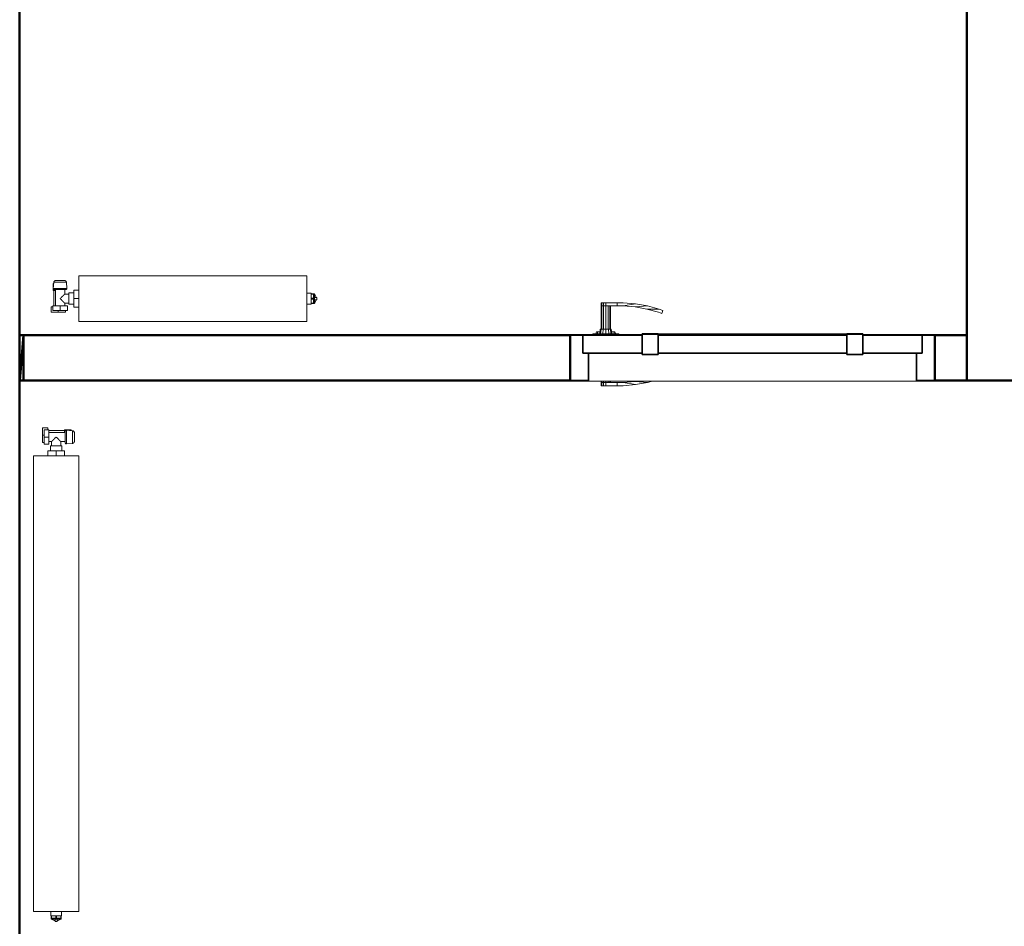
# Model space of a CAD drawing. Header units: millimetres. Extents: x 106 to 24511, y 2709 to 39091.
# Tile 37 of 87: x 17471 to 19631, y 33870 to 35860. Entities that reach past the tile are written whole.
import ezdxf

# ---------------------------------------------------------------- set-up
doc = ezdxf.new("R2010")
doc.units = ezdxf.units.MM
doc.linetypes.add('ADSK_Скрыто', pattern=[300, 150, -150])
doc.linetypes.add('ADSK_Штриховая_ш3 п1_5', pattern=[225, 150, -75])
for name, color, linetype, lineweight in [('A-AREA-____-OTLN', 32, 'ADSK_Штриховая_ш3 п1_5', 50), ('A-DETL-____-HDLN', 90, 'ADSK_Скрыто', 9), ('A-DOOR-____-MCUT', 31, 'Continuous', 35), ('A-DOOR-____-OTLN', 31, 'Continuous', 20), ('A-GENM-____-MCUT', 13, 'Continuous', 50), ('A-GENM-____-OTLN', 13, 'Continuous', 20), ('A-WALL-____-MCUT', 113, 'Continuous', 50), ('A-WALL-____-OTLN', 113, 'Continuous', 20), ('M-EQPM-____-OTLN', 50, 'Continuous', 20)]:
    doc.layers.add(name, color=color, linetype=linetype, lineweight=lineweight)

# ---------------------------------------------------------------- blocks, each defined once
blk = doc.blocks.new('Прямая форма - V line-612541-В_Этаж 03_Вентиляция')
at = {"layer": 'A-WALL-____-MCUT', "color": 9}
blk.add_line((400, 0), (7702.2, 0), dxfattribs=at)
blk = doc.blocks.new('Прямая форма - SW - 019-612542-В_Этаж 03_Вентиляция')
blk.add_blockref('Прямая форма - V line-612541-В_Этаж 03_Вентиляция', (0, 0))
blk = doc.blocks.new('Прямая форма - V line-612839-В_Этаж 03_Вентиляция')
at = {"layer": 'A-WALL-____-MCUT', "color": 9}
for p, q in [((170.3, 0), (100, 0)), ((100, 0), (100, -100)), ((170.3, -100), (170.3, 0)), ((2170, 0), (970.3, 0)), ((970.3, 0), (970.3, -100)), ((2170, -100), (2170, 0)), ((100, -100), (170.3, -100)), ((970.3, -100), (2170, -100))]:
    blk.add_line(p, q, dxfattribs=at)
blk = doc.blocks.new('Прямая форма - SW - 017-612840-В_Этаж 03_Вентиляция')
blk.add_blockref('Прямая форма - V line-612839-В_Этаж 03_Вентиляция', (0, 0))
blk = doc.blocks.new('Family - კარ1-612842-В_Этаж 03_Вентиляция')
at = {"layer": 'A-GENM-____-MCUT', "lineweight": 9}
for p, q in [((400, 1), (-400, 1)), ((-400, 1), (-400, -101)), ((400, -101), (400, 1)), ((-400, -101), (400, -101))]:
    blk.add_line(p, q, dxfattribs=at)
blk = doc.blocks.new('Прямая форма - V line-608997-В_Этаж 03_Вентиляция')
at = {"layer": 'A-DOOR-____-MCUT', "color": 53}
for p, q in [((-372, 0), (-400, 0)), ((-400, 0), (-400, -100)), ((-372, -40), (-372, 0)), ((-242, 0), (-372, 0)), ((-372, 0), (-372, -40)), ((-207, 2.5), (-242, 2.5)), ((-242, 2.5), (-242, -42.5)), ((-242, -40), (-242, 0)), ((-207, -42.5), (-207, 2.5)), ((207, 0), (-207, 0)), ((-207, 0), (-207, -40)), ((242, 2.5), (207, 2.5)), ((207, 2.5), (207, -42.5)), ((207, -40), (207, 0)), ((242, -42.5), (242, 2.5)), ((372, 0), (242, 0)), ((242, 0), (242, -40)), ((372, -40), (372, 0)), ((400, 0), (372, 0)), ((372, 0), (372, -40)), ((400, -100), (400, 0)), ((-360, -40), (-372, -40)), ((-372, -40), (-242, -40)), ((-360, -100), (-360, -40)), ((-242, -42.5), (-207, -42.5)), ((-207, -40), (207, -40)), ((207, -42.5), (242, -42.5)), ((242, -40), (372, -40)), ((372, -40), (360, -40)), ((360, -40), (360, -100)), ((-400, -100), (-360, -100)), ((360, -100), (400, -100))]:
    blk.add_line(p, q, dxfattribs=at)
at = {"layer": 'A-DOOR-____-OTLN', "color": 253}
for p, q in [((-332, 71), (-330.7, 71)), ((-332, 71), (-332, 64)), ((-330.7, 71), (-327, 71)), ((-330.7, 71), (-330.7, 64)), ((-327, 71), (-322, 71)), ((-327, 71), (-327, 64)), ((-322, 71), (-297, 71)), ((-322, 71), (-322, 64)), ((-297, 71), (-297, 64)), ((-283.6, 71), (-297, 71)), ((-297, 71), (-297, 64)), ((-283.9, 64), (-256.9, 68.7)), ((-256.9, 68.7), (-283.6, 71)), ((-230.5, 64), (-256.9, 68.7)), ((-332, 64), (-330.7, 64)), ((-332, 64), (-332, 13)), ((-330.7, 64), (-332, 64)), ((-330.7, 64), (-327, 64)), ((-330.7, 64), (-330.7, 13)), ((-327, 64), (-330.7, 64)), ((-327, 64), (-322, 64)), ((-327, 64), (-327, 13)), ((-322, 64), (-327, 64)), ((-322, 64), (-322, 13)), ((-297, 64), (-322, 64)), ((-317, 13), (-317, 64)), ((-313.3, 13), (-313.3, 64)), ((-312, 64), (-312, 13)), ((-297, 64), (-283.9, 64)), ((-257.8, 61.7), (-283.9, 64)), ((-257.8, 61.7), (-230.5, 64)), ((-232, 57.2), (-257.8, 61.7)), ((-206.7, 50.4), (-232, 57.2)), ((-204.6, 57.1), (-232, 57.2)), ((-230.5, 64), (-204.6, 57.1)), ((-198.8, 47.5), (-206.7, 50.4)), ((-204.6, 57.1), (-196.5, 54.1)), ((-196.5, 54.1), (-198.8, 47.5)), ((-293.5, 3), (-350.5, 3)), ((-350.5, 3), (-350.5, 1)), ((-344, 3), (-342, 7)), ((-342, 7), (-339.3, 7)), ((-341.1, 3), (-339.3, 7)), ((-339.3, 7), (-334.6, 7)), ((-335, 3), (-334, 13)), ((-334, 13), (-332.4, 13)), ((-333.3, 3), (-332.4, 13)), ((-332.4, 13), (-328, 13)), ((-328.5, 3), (-328, 13)), ((-328, 13), (-322, 13)), ((-322, 13), (-316, 13)), ((-322, 3), (-322, 13)), ((-316, 13), (-311.6, 13)), ((-315.5, 3), (-316, 13)), ((-311.6, 13), (-310, 13)), ((-311.6, 13), (-310.7, 3)), ((-310, 13), (-309, 3)), ((-309.4, 7), (-304.7, 7)), ((-304.7, 7), (-302, 7)), ((-304.7, 7), (-302.9, 3)), ((-302, 7), (-300, 3)), ((-293.5, 1), (-293.5, 3)), ((-207, 2.5), (-203.6, 2.5)), ((-203.6, 2.5), (-200.3, 2.5)), ((-203.6, 2.5), (-203.6, 1)), ((-200.3, 2.5), (-197, 2.5)), ((-200.3, 2.5), (-200.3, 1)), ((-197, 2.5), (-193.9, 2.5)), ((-197, 2.5), (-197, 1)), ((-193.9, 2.5), (-190.9, 2.5)), ((-193.9, 2.5), (-193.9, 1)), ((-190.9, 2.5), (-188, 2.5)), ((-190.9, 2.5), (-190.9, 1)), ((-188, 2.5), (-185.3, 2.5)), ((-188, 2.5), (-188, 1)), ((-185.3, 2.5), (-182.7, 2.5)), ((-185.3, 2.5), (-185.3, 1)), ((-182.7, 2.5), (-180.3, 2.5)), ((-182.7, 2.5), (-182.7, 1)), ((-180.3, 2.5), (-177.9, 2.5)), ((-180.3, 2.5), (-180.3, 1)), ((-177.9, 2.5), (-175.8, 2.5)), ((-177.9, 2.5), (-177.9, 1)), ((-175.8, 2.5), (-173.8, 2.5)), ((-175.8, 2.5), (-175.8, 1)), ((-173.8, 2.5), (-172, 2.5)), ((-173.8, 2.5), (-173.8, 1)), ((-172, 2.5), (0, 2.5)), ((-172, 2.5), (-172, 1)), ((0, 2.5), (172, 2.5)), ((172, 2.5), (173.8, 2.5)), ((172, 2.5), (172, 1)), ((173.8, 2.5), (175.8, 2.5)), ((173.8, 2.5), (173.8, 1)), ((175.8, 2.5), (177.9, 2.5)), ((175.8, 2.5), (175.8, 1)), ((177.9, 2.5), (180.3, 2.5)), ((177.9, 2.5), (177.9, 1)), ((180.3, 2.5), (182.7, 2.5)), ((180.3, 2.5), (180.3, 1)), ((182.7, 2.5), (185.3, 2.5)), ((182.7, 2.5), (182.7, 1)), ((185.3, 2.5), (188, 2.5)), ((185.3, 2.5), (185.3, 1)), ((188, 2.5), (190.9, 2.5)), ((188, 2.5), (188, 1)), ((190.9, 2.5), (193.9, 2.5)), ((190.9, 2.5), (190.9, 1)), ((193.9, 2.5), (197, 2.5)), ((193.9, 2.5), (193.9, 1)), ((197, 2.5), (200.3, 2.5)), ((197, 2.5), (197, 1)), ((200.3, 2.5), (203.6, 2.5)), ((200.3, 2.5), (200.3, 1)), ((203.6, 2.5), (207, 2.5)), ((203.6, 2.5), (203.6, 1)), ((-332, -101), (-332, -104)), ((-330.7, -104), (-332, -104)), ((-332, -104), (-330.7, -104)), ((-332, -104), (-332, -111)), ((-330.7, -101), (-330.7, -104)), ((-327, -104), (-330.7, -104)), ((-330.7, -104), (-327, -104)), ((-330.7, -104), (-330.7, -111)), ((-327, -101), (-327, -104)), ((-327, -104), (-322, -104)), ((-327, -104), (-322, -104)), ((-327, -104), (-327, -111)), ((-322, -101), (-322, -104)), ((-322, -104), (-297, -104)), ((-322, -104), (-322, -111)), ((-317, -104), (-317, -101)), ((-313.3, -104), (-313.3, -101)), ((-312, -101), (-312, -104)), ((-283.9, -104), (-297, -104)), ((-297, -104), (-297, -111)), ((-297, -104), (-297, -111)), ((-257.8, -101.7), (-283.9, -104)), ((-256.9, -108.7), (-283.9, -104)), ((-257.8, -101.7), (-253.7, -101)), ((-230.5, -104), (-257.8, -101.7)), ((-230.5, -104), (-256.9, -108.7)), ((-219.3, -101), (-230.5, -104)), ((-330.7, -111), (-332, -111)), ((-327, -111), (-330.7, -111)), ((-322, -111), (-327, -111)), ((-297, -111), (-322, -111)), ((-297, -111), (-283.6, -111)), ((-283.6, -111), (-256.9, -108.7))]:
    blk.add_line(p, q, dxfattribs=at)
blk = doc.blocks.new('Прямая форма - კარ1-613077-В_Этаж 03_Вентиляция')
blk.add_blockref('Прямая форма - V line-608997-В_Этаж 03_Вентиляция', (400, 100))
blk = doc.blocks.new('Прямая форма - V line-613095-В_Этаж 03_Вентиляция')
at = {"layer": 'A-WALL-____-MCUT', "color": 9}
for p, q in [((2840, -100), (2840, 0)), ((0, -100), (2840, -100))]:
    blk.add_line(p, q, dxfattribs=at)
blk = doc.blocks.new('Прямая форма - SW - 016-613096-В_Этаж 03_Вентиляция')
blk.add_blockref('Прямая форма - V line-613095-В_Этаж 03_Вентиляция', (0, 0))
blk = doc.blocks.new('V line_ifc_RVT-1-В_Этаж 03_Вентиляция')
at = {"layer": 'A-DOOR-____-OTLN', "color": 253, "lineweight": 20}
blk.add_blockref('Прямая форма - კარ1-613077-В_Этаж 03_Вентиляция', (35271, 35067.6), dxfattribs=at)
at = {"layer": 'A-GENM-____-OTLN', "color": 253, "lineweight": 20, "rotation": 180}
blk.add_blockref('Family - კარ1-612842-В_Этаж 03_Вентиляция', (35671, 35067.6), dxfattribs=at)
at = {"layer": 'A-WALL-____-OTLN', "color": 253, "lineweight": 20}
for name, p, rotation in [('Прямая форма - SW - 016-613096-В_Этаж 03_Вентиляция', (36241.4, 37907.6), 270), ('Прямая форма - SW - 019-612542-В_Этаж 03_Вентиляция', (34063.2, 30037.6), 90), ('Прямая форма - SW - 017-612840-В_Этаж 03_Вентиляция', (36241.4, 35067.6), 180)]:
    blk.add_blockref(name, p, dxfattribs=dict(at, rotation=rotation))
blk = doc.blocks.new('ADSK_Радиатор универсальный_Боковое подключение_Клапаны - Радиатор 600х1000-V12-В_Этаж 03_Вентиляция')
at = {"layer": 'A-DETL-____-HDLN', "flags": 128}
for points in [[(-553.8, 0), (-553.9, 0), (-553.9, 0), (-554, 0), (-554, 0), (-554, 0)], [(-554, 0), (-554, 0), (-554, 0), (-553.9, 0), (-553.8, 0), (-553.7, 0)], [(-550, 20), (-550, 20), (-550, 20), (-549.9, 20), (-549.9, 20), (-549.8, 20), (-549.7, 20)], [(-549.7, 20), (-549.8, 20), (-549.9, 20), (-549.9, 20), (-550, 20), (-550, 20), (-550, 20), (-550, 20)], [(-532, 20), (-532, 20), (-532, 20), (-532.1, 20), (-532.1, 20), (-532.2, 20), (-532.3, 20)], [(-532.2, 20), (-532.1, 20), (-532.1, 20), (-532, 20), (-532, 20), (-532, 20), (-532, 20)], [(-528, 0), (-528, 0), (-528, 0), (-528.1, 0), (-528.2, 0)], [(-528.2, 0), (-528.1, 0), (-528.1, 0), (-528, 0), (-528, 0), (-528, 0)]]:
    blk.add_lwpolyline(points, dxfattribs=at)
at = {"layer": 'M-EQPM-____-OTLN'}
for p, q in [((500, 30), (-500, 30)), ((-500, 30), (-500, -70)), ((-500, 30), (-500, -70)), ((500, 30), (-500, 30)), ((500, -70), (500, 30)), ((500, -70), (500, 30)), ((-556.5, 13), (-556.5, -2)), ((-555.2, 13), (-556.5, 13)), ((-554.9, 15.8), (-556, 2.3)), ((-552.3, 2.3), (-556, 2.3)), ((-527.1, 15.8), (-554.9, 15.8)), ((-526, 2.3), (-551.6, 2.3)), ((-551, 0), (-551, -36)), ((-531, -10), (-531, 0)), ((-526, 2.3), (-527.1, 15.8)), ((-556.5, -2), (-551, -2)), ((-555, -2), (-555, -36)), ((-531, 0), (-551, 0)), ((-522, -10), (-531, -10)), ((-511, -7.5), (-522, -7.5)), ((-522, -7.5), (-522, -32.5)), ((-511, -20), (-511, -1.5)), ((-511, -1.5), (-500, -1.5)), ((-511, -38.5), (-511, -20)), ((-511, -20), (-500, -20)), ((510, -8), (500, -8)), ((510, -9.1), (510, -8)), ((510, -9.2), (510, -10.1)), ((510, -9.2), (515, -9.2)), ((515, -10.1), (510, -10.1)), ((510, -18.9), (510, -10.2)), ((510, -19.1), (510, -20.9)), ((510, -19.1), (515, -19.1)), ((515, -20.9), (510, -20.9)), ((510, -29.8), (510, -21.1)), ((517, -9.2), (515, -9.2)), ((515, -10.1), (515, -9.2)), ((515, -10.1), (515, -19.1)), ((515, -20.9), (515, -19.1)), ((515, -20.9), (515, -29.9)), ((517, -30.8), (517, -9.2)), ((517, -9.5), (517, -9.2)), ((522, -17.5), (517, -17.5)), ((522, -22.5), (522, -17.5)), ((-561, -38), (-557, -38)), ((-561, -50), (-561, -38)), ((-557, -36), (-541, -36)), ((-557, -46), (-557, -36)), ((-541, -36), (-525, -36)), ((-541, -36), (-541, -46)), ((-531, -36), (-531, -30)), ((-531, -30), (-522, -30)), ((-525, -46), (-525, -36)), ((-522, -32.5), (-511, -32.5)), ((-511, -38.5), (-500, -38.5)), ((500, -32), (510, -32)), ((510, -29.9), (510, -30.8)), ((510, -29.9), (515, -29.9)), ((515, -30.8), (510, -30.8)), ((510, -32), (510, -30.9)), ((515, -30.8), (515, -29.9)), ((515, -30.8), (517, -30.8)), ((522, -22.5), (517, -22.5)), ((517, -30.8), (517, -30.5)), ((-545, -50), (-561, -50)), ((-541, -46), (-557, -46)), ((-545, -46), (-545, -50)), ((-529, -50), (-545, -50)), ((-525, -46), (-541, -46)), ((-529, -50), (-529, -46)), ((-500, -70), (500, -70)), ((-500, -70), (500, -70))]:
    blk.add_line(p, q, dxfattribs=at)
at = {"layer": 'M-EQPM-____-OTLN', "flags": 128}
for points in [[(-554, 0), (-554.1, 0), (-554.2, 0), (-554.2, 0), (-554.3, 0), (-554.4, 0), (-554.5, 0.1), (-554.6, 0.1), (-554.6, 0.1), (-554.7, 0.1), (-554.8, 0.2), (-554.9, 0.2), (-554.9, 0.2), (-555, 0.3), (-555.1, 0.3), (-555.1, 0.3), (-555.2, 0.4), (-555.3, 0.4), (-555.3, 0.5), (-555.4, 0.6), (-555.4, 0.6), (-555.5, 0.7), (-555.5, 0.7), (-555.6, 0.8), (-555.6, 0.9), (-555.7, 0.9), (-555.7, 1), (-555.8, 1.1), (-555.8, 1.1), (-555.8, 1.2), (-555.9, 1.3), (-555.9, 1.4), (-555.9, 1.4), (-555.9, 1.5), (-556, 1.6), (-556, 1.7), (-556, 1.7), (-556, 1.8), (-556, 1.9), (-556, 2), (-556, 2.1), (-556, 2.1), (-556, 2.2), (-556, 2.3), (-556, 2.3)], [(-554.9, 15.8), (-554.9, 16), (-554.8, 16.2), (-554.8, 16.4), (-554.7, 16.6), (-554.7, 16.8), (-554.6, 17), (-554.5, 17.2), (-554.4, 17.4), (-554.3, 17.5), (-554.2, 17.7), (-554.1, 17.9), (-554, 18), (-553.9, 18.2), (-553.7, 18.3), (-553.6, 18.5), (-553.4, 18.6), (-553.3, 18.8), (-553.1, 18.9), (-553, 19), (-552.8, 19.1), (-552.7, 19.2), (-552.5, 19.3), (-552.3, 19.4), (-552.1, 19.5), (-551.9, 19.6), (-551.8, 19.7), (-551.6, 19.7), (-551.4, 19.8), (-551.2, 19.9), (-551, 19.9), (-550.8, 19.9), (-550.6, 20), (-550.4, 20), (-550.2, 20), (-550, 20)], [(-550.6, 0), (-550.9, 0), (-551.3, 0), (-551.6, 0), (-551.9, 0), (-552.1, 0), (-552.4, 0), (-552.6, 0), (-552.9, 0), (-553.1, 0), (-553.2, 0), (-553.4, 0), (-553.6, 0), (-553.7, 0), (-553.8, 0), (-553.9, 0), (-553.9, 0), (-554, 0), (-554, 0), (-554, 0)], [(-554, 0), (-554, 0), (-554, 0), (-553.9, 0), (-553.8, 0), (-553.7, 0), (-553.6, 0), (-553.5, 0), (-553.3, 0), (-553.2, 0), (-553, 0), (-552.8, 0), (-552.5, 0), (-552.3, 0), (-552, 0), (-551.7, 0), (-551.4, 0), (-551.1, 0), (-550.8, 0), (-550.4, 0), (-550.1, 0), (-549.7, 0), (-549.3, 0), (-548.9, 0), (-548.5, 0), (-548, 0), (-547.6, 0), (-547.1, 0), (-546.7, 0), (-546.2, 0), (-545.7, 0), (-545.2, 0), (-544.7, 0), (-544.2, 0), (-543.7, 0), (-543.2, 0), (-542.7, 0), (-542.2, 0), (-541.7, 0), (-541.1, 0), (-540.6, 0), (-540.1, 0), (-539.6, 0), (-539.1, 0), (-538.6, 0), (-538, 0), (-537.5, 0), (-537, 0), (-536.6, 0), (-536.1, 0), (-535.6, 0), (-535.1, 0), (-534.7, 0), (-534.2, 0), (-533.8, 0), (-533.3, 0), (-532.9, 0), (-532.5, 0), (-532.1, 0), (-531.8, 0), (-531.4, 0), (-531.1, 0), (-530.7, 0), (-530.4, 0), (-530.1, 0), (-529.9, 0), (-529.6, 0), (-529.4, 0), (-529.1, 0), (-528.9, 0), (-528.8, 0), (-528.6, 0), (-528.4, 0), (-528.3, 0), (-528.2, 0), (-528.1, 0), (-528.1, 0), (-528, 0), (-528, 0), (-528, 0)], [(-550, 20), (-550, 20), (-550, 20), (-549.9, 20), (-549.9, 20), (-549.8, 20), (-549.7, 20), (-549.6, 20), (-549.5, 20), (-549.4, 20), (-549.3, 20), (-549.1, 20), (-549, 20), (-548.8, 20), (-548.6, 20), (-548.4, 20), (-548.2, 20), (-548, 20), (-547.8, 20), (-547.5, 20), (-547.3, 20), (-547, 20), (-546.7, 20), (-546.5, 20), (-546.2, 20)], [(-532, 20), (-532, 20), (-532, 20), (-532.1, 20), (-532.1, 20), (-532.2, 20), (-532.3, 20), (-532.4, 20), (-532.5, 20), (-532.6, 20), (-532.7, 20), (-532.9, 20), (-533, 20), (-533.2, 20), (-533.4, 20), (-533.6, 20), (-533.8, 20), (-534, 20), (-534.2, 20), (-534.5, 20), (-534.7, 20), (-535, 20), (-535.3, 20), (-535.5, 20), (-535.8, 20), (-536.1, 20), (-536.4, 20), (-536.8, 20), (-537.1, 20), (-537.4, 20), (-537.7, 20), (-538.1, 20), (-538.4, 20), (-538.8, 20), (-539.1, 20), (-539.5, 20), (-539.8, 20), (-540.2, 20), (-540.5, 20), (-540.9, 20), (-541.3, 20), (-541.6, 20), (-542, 20), (-542.3, 20), (-542.7, 20), (-543, 20), (-543.4, 20), (-543.7, 20), (-544.1, 20), (-544.4, 20), (-544.7, 20), (-545.1, 20), (-545.4, 20), (-545.7, 20), (-546, 20), (-546.3, 20), (-546.6, 20), (-546.9, 20), (-547.1, 20), (-547.4, 20), (-547.6, 20), (-547.9, 20), (-548.1, 20), (-548.3, 20), (-548.5, 20), (-548.7, 20), (-548.9, 20), (-549.1, 20), (-549.2, 20), (-549.4, 20), (-549.5, 20), (-549.6, 20), (-549.7, 20), (-549.8, 20), (-549.9, 20), (-549.9, 20), (-550, 20), (-550, 20), (-550, 20), (-550, 20)], [(-535.7, 20), (-535.4, 20), (-535.1, 20), (-534.9, 20), (-534.6, 20), (-534.4, 20), (-534.1, 20), (-533.9, 20), (-533.7, 20), (-533.5, 20), (-533.3, 20), (-533.1, 20), (-532.9, 20), (-532.8, 20), (-532.6, 20), (-532.5, 20), (-532.4, 20), (-532.3, 20), (-532.2, 20), (-532.1, 20), (-532.1, 20), (-532, 20), (-532, 20), (-532, 20), (-532, 20)], [(-532, 20), (-531.8, 20), (-531.6, 20), (-531.4, 20), (-531.2, 19.9), (-531, 19.9), (-530.8, 19.9), (-530.6, 19.8), (-530.4, 19.7), (-530.2, 19.7), (-530.1, 19.6), (-529.9, 19.5), (-529.7, 19.4), (-529.5, 19.3), (-529.3, 19.2), (-529.2, 19.1), (-529, 19), (-528.9, 18.9), (-528.7, 18.8), (-528.6, 18.6), (-528.4, 18.5), (-528.3, 18.3), (-528.1, 18.2), (-528, 18), (-527.9, 17.9), (-527.8, 17.7), (-527.7, 17.5), (-527.6, 17.4), (-527.5, 17.2), (-527.4, 17), (-527.3, 16.8), (-527.3, 16.6), (-527.2, 16.4), (-527.2, 16.2), (-527.1, 16), (-527.1, 15.8)], [(-528, 0), (-528, 0), (-528, 0), (-528.1, 0), (-528.2, 0), (-528.3, 0), (-528.4, 0), (-528.5, 0), (-528.7, 0), (-528.8, 0), (-529, 0), (-529.2, 0), (-529.5, 0), (-529.7, 0), (-530, 0), (-530.3, 0), (-530.6, 0), (-530.9, 0), (-531.2, 0)], [(-526, 2.3), (-526, 2.3), (-526, 2.2), (-526, 2.1), (-526, 2), (-526, 1.9), (-526, 1.9), (-526, 1.8), (-526, 1.7), (-526, 1.6), (-526.1, 1.5), (-526.1, 1.5), (-526.1, 1.4), (-526.1, 1.3), (-526.1, 1.2), (-526.2, 1.2), (-526.2, 1.1), (-526.3, 1), (-526.3, 1), (-526.3, 0.9), (-526.4, 0.8), (-526.4, 0.8), (-526.5, 0.7), (-526.5, 0.6), (-526.6, 0.6), (-526.6, 0.5), (-526.7, 0.5), (-526.8, 0.4), (-526.8, 0.4), (-526.9, 0.3), (-527, 0.3), (-527, 0.2), (-527.1, 0.2), (-527.2, 0.2), (-527.3, 0.1), (-527.3, 0.1), (-527.4, 0.1), (-527.5, 0.1), (-527.6, 0), (-527.6, 0), (-527.7, 0), (-527.8, 0), (-527.9, 0), (-528, 0), (-528, 0)], [(515, -9.2), (515.5, -9.3), (516, -9.4)], [(517, -10.1), (517.8, -11), (518.6, -12.5), (519.6, -15.7), (519.8, -17.5)], [(515, -30.8), (515.5, -30.7), (516, -30.6)], [(517, -29.9), (517.8, -29), (518.6, -27.5), (519.6, -24.3), (519.8, -22.5)]]:
    blk.add_lwpolyline(points, dxfattribs=at)
at = {"layer": 'M-EQPM-____-OTLN'}
for points, knots in [([(-541, -20), (-540.4, -19.4), (-539.1, -18.1), (-537.5, -16.5), (-536.4, -15.4), (-535.8, -14.8), (-535.4, -14.4), (-535, -14), (-534.5, -13.5), (-534.1, -13.1), (-533.7, -12.7), (-533.4, -12.4), (-533, -12), (-532.7, -11.7), (-532.3, -11.3), (-532, -11.1), (-531.8, -10.8), (-531.6, -10.5), (-531.4, -10.4), (-531.2, -10.2), (-531, -10.1), (-531, -10), (-531, -10)], [0, 0, 0, 0, 0.142857, 0.285714, 0.357143, 0.392857, 0.428571, 0.464286, 0.5, 0.535714, 0.571429, 0.607143, 0.642857, 0.678571, 0.714286, 0.75, 0.785714, 0.821429, 0.857143, 0.892857, 0.928571, 1, 1, 1, 1]), ([(-531, -30), (-531, -30), (-531, -29.9), (-531.2, -29.8), (-531.4, -29.6), (-531.6, -29.5), (-531.8, -29.2), (-532, -28.9), (-532.3, -28.7), (-532.7, -28.3), (-533, -28), (-533.4, -27.6), (-533.7, -27.3), (-534.1, -26.9), (-534.7, -26.3), (-535.2, -25.8), (-535.8, -25.2), (-536.4, -24.6), (-537.5, -23.5), (-539.1, -21.9), (-540.4, -20.6), (-541, -20)], [0, 0, 0, 0, 0.071429, 0.107143, 0.142857, 0.178571, 0.214286, 0.25, 0.285714, 0.321429, 0.357143, 0.392857, 0.428571, 0.464286, 0.5, 0.571429, 0.607143, 0.642857, 0.714286, 0.857143, 1, 1, 1, 1])]:
    blk.add_open_spline(points, degree=3, knots=knots, dxfattribs=at)
blk = doc.blocks.new('ADSK_Радиатор универсальный_Боковое подключение_Клапаны - Радиатор 600х500-1673239-В_Этаж 03_Вентиляция')
at = {"layer": 'A-DETL-____-HDLN', "flags": 128}
for points in [[(-303.8, 0), (-303.9, 0), (-303.9, 0), (-304, 0), (-304, 0), (-304, 0)], [(-304, 0), (-304, 0), (-304, 0), (-303.9, 0), (-303.8, 0), (-303.7, 0)], [(-300, 20), (-300, 20), (-300, 20), (-299.9, 20), (-299.9, 20), (-299.8, 20), (-299.7, 20)], [(-299.7, 20), (-299.8, 20), (-299.9, 20), (-299.9, 20), (-300, 20), (-300, 20), (-300, 20), (-300, 20)], [(-282, 20), (-282, 20), (-282, 20), (-282.1, 20), (-282.1, 20), (-282.2, 20), (-282.3, 20)], [(-282.2, 20), (-282.1, 20), (-282.1, 20), (-282, 20), (-282, 20), (-282, 20), (-282, 20)], [(-278, 0), (-278, 0), (-278, 0), (-278.1, 0), (-278.2, 0)], [(-278.2, 0), (-278.1, 0), (-278.1, 0), (-278, 0), (-278, 0), (-278, 0)]]:
    blk.add_lwpolyline(points, dxfattribs=at)
at = {"layer": 'M-EQPM-____-OTLN'}
for p, q in [((250, 30), (-250, 30)), ((-250, 30), (-250, -70)), ((-250, 30), (-250, -70)), ((250, 30), (-250, 30)), ((250, -70), (250, 30)), ((250, -70), (250, 30)), ((-306.5, 13), (-306.5, -2)), ((-305.2, 13), (-306.5, 13)), ((-304.9, 15.8), (-306, 2.3)), ((-276, 2.3), (-306, 2.3)), ((-277.1, 15.8), (-304.9, 15.8)), ((-301, 0), (-301, -36)), ((-281, -10), (-281, 0)), ((-276, 2.3), (-277.1, 15.8)), ((-306.5, -2), (-301, -2)), ((-305, -2), (-305, -36)), ((-281, 0), (-301, 0)), ((-272, -10), (-281, -10)), ((-261, -7.5), (-272, -7.5)), ((-272, -7.5), (-272, -32.5)), ((-261, -20), (-261, -1.5)), ((-261, -1.5), (-250, -1.5)), ((-261, -38.5), (-261, -20)), ((-261, -20), (-250, -20)), ((260, -8), (250, -8)), ((260, -9.1), (260, -8)), ((260, -9.2), (260, -10.1)), ((260, -9.2), (265, -9.2)), ((265, -10.1), (260, -10.1)), ((260, -18.9), (260, -10.2)), ((260, -19.1), (260, -20.9)), ((260, -19.1), (265, -19.1)), ((265, -20.9), (260, -20.9)), ((260, -29.8), (260, -21.1)), ((267, -9.2), (265, -9.2)), ((265, -10.1), (265, -9.2)), ((265, -10.1), (265, -19.1)), ((265, -20.9), (265, -19.1)), ((265, -20.9), (265, -29.9)), ((267, -30.8), (267, -9.2)), ((267, -9.5), (267, -9.2)), ((272, -17.5), (267, -17.5)), ((272, -22.5), (272, -17.5)), ((-311, -38), (-307, -38)), ((-311, -50), (-311, -38)), ((-307, -36), (-291, -36)), ((-307, -46), (-307, -36)), ((-291, -36), (-275, -36)), ((-291, -36), (-291, -46)), ((-281, -36), (-281, -30)), ((-281, -30), (-272, -30)), ((-275, -46), (-275, -36)), ((-272, -32.5), (-261, -32.5)), ((-261, -38.5), (-250, -38.5)), ((250, -32), (260, -32)), ((260, -29.9), (260, -30.8)), ((260, -29.9), (265, -29.9)), ((265, -30.8), (260, -30.8)), ((260, -32), (260, -30.9)), ((265, -30.8), (265, -29.9)), ((265, -30.8), (267, -30.8)), ((272, -22.5), (267, -22.5)), ((267, -30.8), (267, -30.5)), ((-295, -50), (-311, -50)), ((-291, -46), (-307, -46)), ((-295, -46), (-295, -50)), ((-279, -50), (-295, -50)), ((-275, -46), (-291, -46)), ((-279, -50), (-279, -46)), ((-250, -70), (250, -70)), ((-250, -70), (250, -70))]:
    blk.add_line(p, q, dxfattribs=at)
at = {"layer": 'M-EQPM-____-OTLN', "flags": 128}
for points in [[(-304, 0), (-304.1, 0), (-304.2, 0), (-304.2, 0), (-304.3, 0), (-304.4, 0), (-304.5, 0.1), (-304.6, 0.1), (-304.6, 0.1), (-304.7, 0.1), (-304.8, 0.2), (-304.9, 0.2), (-304.9, 0.2), (-305, 0.3), (-305.1, 0.3), (-305.1, 0.3), (-305.2, 0.4), (-305.3, 0.4), (-305.3, 0.5), (-305.4, 0.6), (-305.4, 0.6), (-305.5, 0.7), (-305.5, 0.7), (-305.6, 0.8), (-305.6, 0.9), (-305.7, 0.9), (-305.7, 1), (-305.8, 1.1), (-305.8, 1.1), (-305.8, 1.2), (-305.9, 1.3), (-305.9, 1.4), (-305.9, 1.4), (-305.9, 1.5), (-306, 1.6), (-306, 1.7), (-306, 1.7), (-306, 1.8), (-306, 1.9), (-306, 2), (-306, 2.1), (-306, 2.1), (-306, 2.2), (-306, 2.3), (-306, 2.3)], [(-304.9, 15.8), (-304.9, 16), (-304.8, 16.2), (-304.8, 16.4), (-304.7, 16.6), (-304.7, 16.8), (-304.6, 17), (-304.5, 17.2), (-304.4, 17.4), (-304.3, 17.5), (-304.2, 17.7), (-304.1, 17.9), (-304, 18), (-303.9, 18.2), (-303.7, 18.3), (-303.6, 18.5), (-303.4, 18.6), (-303.3, 18.8), (-303.1, 18.9), (-303, 19), (-302.8, 19.1), (-302.7, 19.2), (-302.5, 19.3), (-302.3, 19.4), (-302.1, 19.5), (-301.9, 19.6), (-301.8, 19.7), (-301.6, 19.7), (-301.4, 19.8), (-301.2, 19.9), (-301, 19.9), (-300.8, 19.9), (-300.6, 20), (-300.4, 20), (-300.2, 20), (-300, 20)], [(-300.6, 0), (-300.9, 0), (-301.3, 0), (-301.6, 0), (-301.9, 0), (-302.1, 0), (-302.4, 0), (-302.6, 0), (-302.9, 0), (-303.1, 0), (-303.2, 0), (-303.4, 0), (-303.6, 0), (-303.7, 0), (-303.8, 0), (-303.9, 0), (-303.9, 0), (-304, 0), (-304, 0), (-304, 0)], [(-304, 0), (-304, 0), (-304, 0), (-303.9, 0), (-303.8, 0), (-303.7, 0), (-303.6, 0), (-303.5, 0), (-303.3, 0), (-303.2, 0), (-303, 0), (-302.8, 0), (-302.5, 0), (-302.3, 0), (-302, 0), (-301.7, 0), (-301.4, 0), (-301.1, 0), (-300.8, 0), (-300.4, 0), (-300.1, 0), (-299.7, 0), (-299.3, 0), (-298.9, 0), (-298.5, 0), (-298, 0), (-297.6, 0), (-297.1, 0), (-296.7, 0), (-296.2, 0), (-295.7, 0), (-295.2, 0), (-294.7, 0), (-294.2, 0), (-293.7, 0), (-293.2, 0), (-292.7, 0), (-292.2, 0), (-291.7, 0), (-291.1, 0), (-290.6, 0), (-290.1, 0), (-289.6, 0), (-289.1, 0), (-288.6, 0), (-288, 0), (-287.5, 0), (-287, 0), (-286.6, 0), (-286.1, 0), (-285.6, 0), (-285.1, 0), (-284.7, 0), (-284.2, 0), (-283.8, 0), (-283.3, 0), (-282.9, 0), (-282.5, 0), (-282.1, 0), (-281.8, 0), (-281.4, 0), (-281.1, 0), (-280.7, 0), (-280.4, 0), (-280.1, 0), (-279.9, 0), (-279.6, 0), (-279.4, 0), (-279.1, 0), (-278.9, 0), (-278.8, 0), (-278.6, 0), (-278.4, 0), (-278.3, 0), (-278.2, 0), (-278.1, 0), (-278.1, 0), (-278, 0), (-278, 0), (-278, 0)], [(-300, 20), (-300, 20), (-300, 20), (-299.9, 20), (-299.9, 20), (-299.8, 20), (-299.7, 20), (-299.6, 20), (-299.5, 20), (-299.4, 20), (-299.3, 20), (-299.1, 20), (-299, 20), (-298.8, 20), (-298.6, 20), (-298.4, 20), (-298.2, 20), (-298, 20), (-297.8, 20), (-297.5, 20), (-297.3, 20), (-297, 20), (-296.7, 20), (-296.5, 20), (-296.2, 20)], [(-282, 20), (-282, 20), (-282, 20), (-282.1, 20), (-282.1, 20), (-282.2, 20), (-282.3, 20), (-282.4, 20), (-282.5, 20), (-282.6, 20), (-282.7, 20), (-282.9, 20), (-283, 20), (-283.2, 20), (-283.4, 20), (-283.6, 20), (-283.8, 20), (-284, 20), (-284.2, 20), (-284.5, 20), (-284.7, 20), (-285, 20), (-285.3, 20), (-285.5, 20), (-285.8, 20), (-286.1, 20), (-286.4, 20), (-286.8, 20), (-287.1, 20), (-287.4, 20), (-287.7, 20), (-288.1, 20), (-288.4, 20), (-288.8, 20), (-289.1, 20), (-289.5, 20), (-289.8, 20), (-290.2, 20), (-290.5, 20), (-290.9, 20), (-291.3, 20), (-291.6, 20), (-292, 20), (-292.3, 20), (-292.7, 20), (-293, 20), (-293.4, 20), (-293.7, 20), (-294.1, 20), (-294.4, 20), (-294.7, 20), (-295.1, 20), (-295.4, 20), (-295.7, 20), (-296, 20), (-296.3, 20), (-296.6, 20), (-296.9, 20), (-297.1, 20), (-297.4, 20), (-297.6, 20), (-297.9, 20), (-298.1, 20), (-298.3, 20), (-298.5, 20), (-298.7, 20), (-298.9, 20), (-299.1, 20), (-299.2, 20), (-299.4, 20), (-299.5, 20), (-299.6, 20), (-299.7, 20), (-299.8, 20), (-299.9, 20), (-299.9, 20), (-300, 20), (-300, 20), (-300, 20), (-300, 20)], [(-285.7, 20), (-285.4, 20), (-285.1, 20), (-284.9, 20), (-284.6, 20), (-284.4, 20), (-284.1, 20), (-283.9, 20), (-283.7, 20), (-283.5, 20), (-283.3, 20), (-283.1, 20), (-282.9, 20), (-282.8, 20), (-282.6, 20), (-282.5, 20), (-282.4, 20), (-282.3, 20), (-282.2, 20), (-282.1, 20), (-282.1, 20), (-282, 20), (-282, 20), (-282, 20), (-282, 20)], [(-282, 20), (-281.8, 20), (-281.6, 20), (-281.4, 20), (-281.2, 19.9), (-281, 19.9), (-280.8, 19.9), (-280.6, 19.8), (-280.4, 19.7), (-280.2, 19.7), (-280.1, 19.6), (-279.9, 19.5), (-279.7, 19.4), (-279.5, 19.3), (-279.3, 19.2), (-279.2, 19.1), (-279, 19), (-278.9, 18.9), (-278.7, 18.8), (-278.6, 18.6), (-278.4, 18.5), (-278.3, 18.3), (-278.1, 18.2), (-278, 18), (-277.9, 17.9), (-277.8, 17.7), (-277.7, 17.5), (-277.6, 17.4), (-277.5, 17.2), (-277.4, 17), (-277.3, 16.8), (-277.3, 16.6), (-277.2, 16.4), (-277.2, 16.2), (-277.1, 16), (-277.1, 15.8)], [(-278, 0), (-278, 0), (-278, 0), (-278.1, 0), (-278.2, 0), (-278.3, 0), (-278.4, 0), (-278.5, 0), (-278.7, 0), (-278.8, 0), (-279, 0), (-279.2, 0), (-279.5, 0), (-279.7, 0), (-280, 0), (-280.3, 0), (-280.6, 0), (-280.9, 0), (-281.2, 0)], [(-276, 2.3), (-276, 2.3), (-276, 2.2), (-276, 2.1), (-276, 2), (-276, 1.9), (-276, 1.9), (-276, 1.8), (-276, 1.7), (-276, 1.6), (-276.1, 1.5), (-276.1, 1.5), (-276.1, 1.4), (-276.1, 1.3), (-276.1, 1.2), (-276.2, 1.2), (-276.2, 1.1), (-276.3, 1), (-276.3, 1), (-276.3, 0.9), (-276.4, 0.8), (-276.4, 0.8), (-276.5, 0.7), (-276.5, 0.6), (-276.6, 0.6), (-276.6, 0.5), (-276.7, 0.5), (-276.8, 0.4), (-276.8, 0.4), (-276.9, 0.3), (-277, 0.3), (-277, 0.2), (-277.1, 0.2), (-277.2, 0.2), (-277.3, 0.1), (-277.3, 0.1), (-277.4, 0.1), (-277.5, 0.1), (-277.6, 0), (-277.6, 0), (-277.7, 0), (-277.8, 0), (-277.9, 0), (-278, 0), (-278, 0)], [(265, -9.2), (265.5, -9.3), (266, -9.4)], [(267, -10.1), (267.8, -11), (268.6, -12.5), (269.6, -15.7), (269.8, -17.5)], [(265, -30.8), (265.5, -30.7), (266, -30.6)], [(267, -29.9), (267.8, -29), (268.6, -27.5), (269.6, -24.3), (269.8, -22.5)]]:
    blk.add_lwpolyline(points, dxfattribs=at)
at = {"layer": 'M-EQPM-____-OTLN'}
for points, knots in [([(-291, -20), (-290.4, -19.4), (-289.1, -18.1), (-287.5, -16.5), (-286.4, -15.4), (-285.8, -14.8), (-285.4, -14.4), (-285, -14), (-284.5, -13.5), (-284.1, -13.1), (-283.7, -12.7), (-283.4, -12.4), (-283, -12), (-282.7, -11.7), (-282.3, -11.3), (-282, -11.1), (-281.8, -10.8), (-281.6, -10.5), (-281.4, -10.4), (-281.2, -10.2), (-281, -10.1), (-281, -10), (-281, -10)], [0, 0, 0, 0, 0.142857, 0.285714, 0.357143, 0.392857, 0.428571, 0.464286, 0.5, 0.535714, 0.571429, 0.607143, 0.642857, 0.678571, 0.714286, 0.75, 0.785714, 0.821429, 0.857143, 0.892857, 0.928571, 1, 1, 1, 1]), ([(-281, -30), (-281, -30), (-281, -29.9), (-281.2, -29.8), (-281.4, -29.6), (-281.6, -29.5), (-281.8, -29.2), (-282, -28.9), (-282.3, -28.7), (-282.7, -28.3), (-283, -28), (-283.4, -27.6), (-283.7, -27.3), (-284.1, -26.9), (-284.7, -26.3), (-285.2, -25.8), (-285.8, -25.2), (-286.4, -24.6), (-287.5, -23.5), (-289.1, -21.9), (-290.4, -20.6), (-291, -20)], [0, 0, 0, 0, 0.071429, 0.107143, 0.142857, 0.178571, 0.214286, 0.25, 0.285714, 0.321429, 0.357143, 0.392857, 0.428571, 0.464286, 0.5, 0.571429, 0.607143, 0.642857, 0.714286, 0.857143, 1, 1, 1, 1])]:
    blk.add_open_spline(points, degree=3, knots=knots, dxfattribs=at)

msp = doc.modelspace()

# ---------------------------------------------------------------- linework, layer by layer
at = {"layer": 'A-AREA-____-OTLN'}
for p, q in [((17470.6, 35067.6), (17478.7, 35167.6)), ((17478.7, 35167.6), (17470.6, 35167.6)), ((17478.7, 35067.6), (17470.6, 35067.6))]:
    msp.add_line(p, q, dxfattribs=at)

# ---------------------------------------------------------------- block references
at = {"lineweight": 9}
msp.add_blockref('V line_ifc_RVT-1-В_Этаж 03_Вентиляция', (-16592.7, 0), dxfattribs=at)
at = {"layer": 'A-DETL-____-HDLN'}
msp.add_blockref('ADSK_Радиатор универсальный_Боковое подключение_Клапаны - Радиатор 600х500-1673239-В_Этаж 03_Вентиляция', (17850.3, 35267.6), dxfattribs=at)
at = {"layer": 'A-DETL-____-HDLN', "rotation": 270.0000468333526}
msp.add_blockref('ADSK_Радиатор универсальный_Боковое подключение_Клапаны - Радиатор 600х1000-V12-В_Этаж 03_Вентиляция', (17570.6, 34402.9), dxfattribs=at)

doc.saveas('drawing.dxf')
